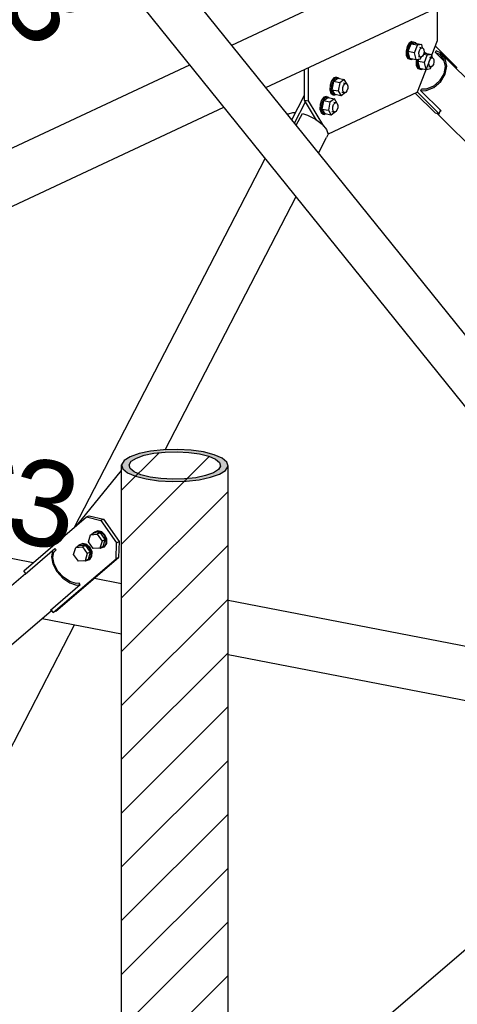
# Model space of a CAD drawing. Header units: millimetres. Extents: x 0 to 142951, y 0 to 27942.
# Tile 21 of 70: x 42124 to 42855, y 7581 to 9224. Entities that reach past the tile are written whole.
import ezdxf

# ---------------------------------------------------------------- set-up
doc = ezdxf.new("R2010")
doc.units = ezdxf.units.MM
doc.styles.add('Arial', font='ARIAL.TTF', dxfattribs={"height": 0.2})

# ---------------------------------------------------------------- blocks, each defined once
blk = doc.blocks.new('Part-65828 - 51816')
at = {"color": 7}
for p, q in [((41385.7, 8465.5), (42147, 8318.3)), ((42472.2, 8255.3), (43198.4, 8114.9)), ((42161.8, 8224.9), (42294.6, 8199.2)), ((42472.2, 8164.9), (45406.1, 7597.4))]:
    blk.add_line(p, q, dxfattribs=at)
blk = doc.blocks.new('Part-65739 - 51816')
at = {"color": 7}
for p, q in [((42133.3, 8299.1), (42183.3, 8341.8)), ((42179.3, 8337.9), (42177.3, 8328)), ((42183.3, 8341.8), (42179.3, 8337.9)), ((42179.6, 8326.9), (42181.5, 8335.9)), ((42181.5, 8335.9), (42185.1, 8339.4)), ((42185.1, 8339.4), (42183.3, 8341.8)), ((42177.3, 8328), (42179.9, 8316)), ((42182, 8315.7), (42179.6, 8326.9)), ((40277.3, 6714.1), (42134.3, 8300.1)), ((42133.3, 8299.1), (42134.3, 8300.1)), ((42179.9, 8316), (42186.6, 8303.4)), ((42188.2, 8304.2), (42182, 8315.7)), ((42186.6, 8303.4), (42196.5, 8292.3)), ((42197.3, 8294), (42188.2, 8304.2)), ((42196.5, 8292.3), (42208, 8284.4)), ((42207.9, 8286.7), (42197.3, 8294)), ((42218.4, 8283.4), (42207.9, 8286.7)), ((42208, 8284.4), (42219.4, 8280.8)), ((42223.9, 8284.2), (42218.4, 8283.4)), ((42225.6, 8281.7), (42223.9, 8284.2)), ((42175.6, 8239), (42225.6, 8281.7)), ((42219.4, 8280.8), (42225.6, 8281.7)), ((40320.7, 6652.4), (42177.7, 8238.4)), ((42175.6, 8239), (42177.1, 8239.2))]:
    blk.add_line(p, q, dxfattribs=at)
blk = doc.blocks.new('Part-80270 - 51816')
at = {"color": 7}
for p, q in [((42131.1, 8304.7), (42236.1, 8394.4)), ((42236.1, 8394.4), (42240.4, 8396.4)), ((42236.1, 8394.4), (42259.9, 8388.7)), ((42240.4, 8396.4), (42264.2, 8390.7)), ((42264.2, 8390.7), (42259.9, 8388.7)), ((42259.9, 8388.7), (42286.1, 8351.4)), ((42264.2, 8390.7), (42290.4, 8353.4)), ((42285.2, 8324.6), (42286.1, 8351.4)), ((42286.1, 8351.4), (42290.4, 8353.4)), ((42290.4, 8353.4), (42289.5, 8326.7)), ((42180.1, 8234.9), (42285.2, 8324.6)), ((42184.5, 8237), (42289.5, 8326.7)), ((42289.5, 8326.7), (42285.2, 8324.6)), ((42134.4, 8300), (42131.1, 8304.7)), ((42180.1, 8234.9), (42176.7, 8239.9)), ((42184.5, 8237), (42180.1, 8234.9))]:
    blk.add_line(p, q, dxfattribs=at)
blk = doc.blocks.new('Part-65847 - 51816')
at = {"color": 7}
for p, q in [((42535.4, 9111.3), (44228.6, 9902.8)), ((42478.5, 9181.9), (42600, 9238.7)), ((41246.1, 8605.7), (42408.5, 9149.2)), ((41232.1, 8501.9), (42465.4, 9078.6))]:
    blk.add_line(p, q, dxfattribs=at)
blk = doc.blocks.new('Part-65897 - 51816')
at = {"color": 7}
for p, q in [((43241.2, 8235.4), (41283, 10665.5)), ((43181.4, 8190.1), (41223.2, 10620.1))]:
    blk.add_line(p, q, dxfattribs=at)
blk = doc.blocks.new('Part-65900 - 51816')
at = {"color": 7}
blk.add_line((42472.2, 7333.9), (43138.4, 7902.9), dxfattribs=at)
blk = doc.blocks.new('Part-65986 - 51816')
at = {"color": 7}
for p, q in [((42818.8, 9169.6), (42819.8, 9172.3)), ((42827.2, 9169), (42819.8, 9172.3)), ((42832.7, 9155.7), (42818.8, 9169.6)), ((42818.8, 9169.6), (42825.3, 9166.7)), ((42825.3, 9166.7), (42832.2, 9158.1)), ((42827.2, 9169), (43654.4, 8343.7)), ((42834.7, 9159.6), (42827.2, 9169)), ((42832.2, 9158.1), (42834.7, 9146.6)), ((42837.4, 9147.2), (42834.7, 9159.6)), ((42834.7, 9146.6), (42832.3, 9134.2)), ((42834.8, 9133.7), (42837.4, 9147.2)), ((42825.4, 9122.6), (42815.1, 9113.7)), ((42832.3, 9134.2), (42825.4, 9122.6)), ((42827.3, 9121.2), (42834.8, 9133.7)), ((42794.2, 9105.9), (42795.2, 9108.6)), ((42794.2, 9105.9), (42802.9, 9106.1)), ((42827.9, 9072.3), (42794.2, 9105.9)), ((42802.9, 9108.7), (42795.2, 9108.6)), ((42815.1, 9113.7), (42802.9, 9108.7)), ((42802.9, 9106.1), (42816.1, 9111.4)), ((42816.1, 9111.4), (42827.3, 9121.2)), ((42821.1, 9068.2), (43596.7, 8294.4)), ((42826.4, 9072.3), (42827.9, 9072.3)), ((43707.8, 8290.5), (44048.6, 7950.4)), ((43650.1, 8241.2), (43915.7, 7976.1)), ((44028.2, 7863.9), (44164.8, 7727.7)), ((44161.1, 7838.2), (44240, 7759.5)), ((44240, 7759.5), (44247.5, 7750.1)), ((44247.5, 7750.1), (44250.2, 7737.7)), ((44164.9, 7731.7), (44165.9, 7730.6)), ((44168.7, 7730), (44164.9, 7731.7)), ((44173.3, 7730.1), (44168.7, 7730)), ((44173.3, 7730.1), (44207, 7696.4)), ((44250.2, 7737.7), (44247.6, 7724.2)), ((44240.1, 7711.7), (44228.9, 7702)), ((44247.6, 7724.2), (44240.1, 7711.7)), ((44215.7, 7696.6), (44207, 7696.4)), ((44228.9, 7702), (44215.7, 7696.6))]:
    blk.add_line(p, q, dxfattribs=at)
blk = doc.blocks.new('Part-65987 - 51816')
at = {"color": 7}
for p, q in [((42572.2, 9065.7), (42573, 9067.1)), ((42573, 9067.1), (42580.5, 9069.8)), ((42580.5, 9069.8), (42585.1, 9069.6)), ((42586.2, 9048.3), (42596.3, 9067.8)), ((42596.3, 9067.8), (42605, 9065.1)), ((42605, 9065.1), (42618.2, 9058.4)), ((42618.2, 9058.4), (42629.4, 9050)), ((42629.4, 9050), (42636.9, 9041.2)), ((42636.9, 9041.2), (42639.5, 9033.3)), ((42623.5, 9001.9), (42636.8, 9027.6)), ((42639.5, 9033.3), (42636.8, 9027.6)), ((42216, 8377.2), (42534.5, 8992.8)), ((42367.2, 8506.6), (42585.9, 8929.1)), ((41249.6, 6346.6), (42216.1, 8214.4))]:
    blk.add_line(p, q, dxfattribs=at)
blk = doc.blocks.new('Part-66018 - 51816')
at = {"color": 7}
for p, q in [((42821.2, 9244.9), (42821.2, 9189.2)), ((42821.2, 9189.2), (42788, 9103.3)), ((42600, 9090.3), (42600, 9141.5)), ((42606.7, 9089), (42606.7, 9144.6)), ((42620.1, 9057), (42600, 9090.3)), ((42600, 9090.3), (42606.7, 9089)), ((42632.4, 9046.5), (42606.7, 9089)), ((42639.9, 9034.1), (42788, 9103.3)), ((42639.9, 9034.1), (42638.5, 9036.4)), ((42639.2, 9034.2), (42639.9, 9034.1))]:
    blk.add_line(p, q, dxfattribs=at)
blk = doc.blocks.new('Bolt-66024 - 51816')
at = {"color": 7}
for p, q in [((42645.2, 9122.3), (42642.7, 9115.2)), ((42649, 9127.2), (42645.2, 9122.3)), ((42645.3, 9114.7), (42647.7, 9121.9)), ((42647.7, 9121.9), (42651.5, 9126.7)), ((42648.1, 9121.2), (42655.5, 9126.9)), ((42653.2, 9128.5), (42649, 9127.2)), ((42651.5, 9126.7), (42655.7, 9128)), ((42653.2, 9128.5), (42655.7, 9128)), ((42655.5, 9126.9), (42666.4, 9124.8)), ((42655.7, 9128), (42657.7, 9126.5)), ((42666.4, 9124.8), (42659, 9119.1)), ((42671.1, 9116.9), (42666.4, 9124.8)), ((42642.7, 9115.2), (42642.4, 9107.6)), ((42642.4, 9107.6), (42644.1, 9101.7)), ((42644.9, 9107.1), (42645.3, 9114.7)), ((42646.6, 9101.2), (42644.9, 9107.1)), ((42648.1, 9121.2), (42645.5, 9107.6)), ((42645.5, 9107.6), (42656.4, 9105.5)), ((42645.5, 9107.6), (42650.3, 9099.7)), ((42659, 9119.1), (42648.1, 9121.2)), ((42659, 9119.1), (42656.4, 9105.5)), ((42656.4, 9105.5), (42661.2, 9097.6)), ((42663.7, 9107.1), (42664, 9111.1)), ((42664.7, 9103.9), (42663.7, 9107.1)), ((42664, 9111.1), (42665.2, 9114.9)), ((42665.2, 9114.9), (42667.3, 9117.5)), ((42665.3, 9119), (42669.5, 9118.2)), ((42667.3, 9117.5), (42669.5, 9118.2)), ((42670.8, 9105.8), (42668.7, 9103.2)), ((42669.5, 9118.2), (42671.3, 9116.8)), ((42672.1, 9109.6), (42670.8, 9105.8)), ((42671.3, 9116.8), (42672.3, 9113.6)), ((42672.3, 9113.6), (42672.1, 9109.6)), ((42628.5, 9090.2), (42626.1, 9083)), ((42632.3, 9095.1), (42628.5, 9090.2)), ((42628.6, 9082.5), (42631, 9089.7)), ((42631.4, 9089), (42628.8, 9075.4)), ((42631, 9089.7), (42634.9, 9094.6)), ((42631.4, 9089), (42638.8, 9094.7)), ((42642.4, 9086.9), (42631.4, 9089)), ((42636.5, 9096.3), (42632.3, 9095.1)), ((42634.9, 9094.6), (42639, 9095.9)), ((42636.5, 9096.3), (42639, 9095.9)), ((42638.8, 9094.7), (42649.8, 9092.6)), ((42639, 9095.9), (42641, 9094.3)), ((42649.8, 9092.6), (42642.4, 9086.9)), ((42644.1, 9101.7), (42647.5, 9099)), ((42650.1, 9098.5), (42646.6, 9101.2)), ((42647.5, 9099), (42650.1, 9098.5)), ((42654.5, 9084.8), (42649.8, 9092.6)), ((42652.4, 9099.3), (42650.1, 9098.5)), ((42661.2, 9097.6), (42650.3, 9099.7)), ((42668.4, 9103.1), (42661.2, 9097.6)), ((42662.3, 9103.3), (42666.5, 9102.5)), ((42666.5, 9102.5), (42664.7, 9103.9)), ((42668.7, 9103.2), (42666.5, 9102.5)), ((42626.1, 9083), (42625.7, 9075.4)), ((42625.7, 9075.4), (42627.5, 9069.5)), ((42628.2, 9075), (42628.6, 9082.5)), ((42630, 9069.1), (42628.2, 9075)), ((42628.8, 9075.4), (42639.8, 9073.3)), ((42628.8, 9075.4), (42633.6, 9067.5)), ((42642.4, 9086.9), (42639.8, 9073.3)), ((42639.8, 9073.3), (42644.6, 9065.4)), ((42647.1, 9074.9), (42647.3, 9078.9)), ((42648, 9071.8), (42647.1, 9074.9)), ((42647.3, 9078.9), (42648.6, 9082.8)), ((42648.6, 9082.8), (42650.6, 9085.4)), ((42648.7, 9086.9), (42652.9, 9086)), ((42650.6, 9085.4), (42652.9, 9086)), ((42654.1, 9073.6), (42652.1, 9071)), ((42652.9, 9086), (42654.7, 9084.6)), ((42655.4, 9077.4), (42654.1, 9073.6)), ((42654.7, 9084.6), (42655.6, 9081.5)), ((42655.6, 9081.5), (42655.4, 9077.4)), ((42627.5, 9069.5), (42630.9, 9066.9)), ((42633.4, 9066.4), (42630, 9069.1)), ((42630.9, 9066.9), (42633.4, 9066.4)), ((42635.8, 9067.1), (42633.4, 9066.4)), ((42644.6, 9065.4), (42633.6, 9067.5)), ((42651.7, 9070.9), (42644.6, 9065.4)), ((42645.7, 9071.1), (42649.9, 9070.3)), ((42649.9, 9070.3), (42648, 9071.8)), ((42652.1, 9071), (42649.9, 9070.3))]:
    blk.add_line(p, q, dxfattribs=at)
blk = doc.blocks.new('Bolt-66026 - 51816')
at = {"color": 7}
for p, q in [((42778.9, 9188), (42774.7, 9185.3)), ((42777.3, 9184.9), (42781.4, 9187.5)), ((42778.9, 9188), (42781.4, 9187.5)), ((42781.4, 9187.5), (42785.3, 9186.2)), ((42771.3, 9179.5), (42769.5, 9171.9)), ((42769.5, 9171.9), (42769.9, 9164.7)), ((42774.7, 9185.3), (42771.3, 9179.5)), ((42772.1, 9171.4), (42773.8, 9179)), ((42772.5, 9164.2), (42772.1, 9171.4)), ((42777.5, 9183.9), (42772.7, 9171.5)), ((42783.6, 9169.4), (42772.7, 9171.5)), ((42772.7, 9171.5), (42775.3, 9160.3)), ((42773.8, 9179), (42777.3, 9184.9)), ((42784.9, 9185.1), (42777.5, 9183.9)), ((42788.4, 9181.8), (42777.5, 9183.9)), ((42783.6, 9169.4), (42788.4, 9181.8)), ((42784.9, 9185.1), (42795.8, 9183)), ((42785.3, 9186.2), (42785.9, 9185)), ((42795.8, 9183), (42788.4, 9181.8)), ((42790.9, 9169.1), (42791.9, 9173.1)), ((42791.7, 9178.5), (42795.9, 9177.7)), ((42791.9, 9173.1), (42793.7, 9176.3)), ((42793.7, 9176.3), (42795.9, 9177.7)), ((42797.1, 9177.3), (42795.8, 9183)), ((42795.9, 9177.7), (42798, 9177)), ((42798, 9177), (42799.3, 9174.4)), ((42799.3, 9174.4), (42799.5, 9170.5)), ((42769.9, 9164.7), (42772.4, 9159.8)), ((42772.4, 9159.8), (42776.2, 9158.5)), ((42774.9, 9159.3), (42772.5, 9164.2)), ((42778.7, 9158), (42774.9, 9159.3)), ((42775.3, 9160.3), (42786.2, 9158.2)), ((42776.2, 9158.5), (42778.7, 9158)), ((42778.7, 9158), (42780.7, 9159.3)), ((42786.2, 9158.2), (42783.6, 9169.4)), ((42786.2, 9158.2), (42793.6, 9159.4)), ((42786.9, 9158.3), (42786.2, 9155.3)), ((42786.2, 9155.3), (42786.6, 9148.1)), ((42788.7, 9154.8), (42789.6, 9158.8)), ((42789.1, 9147.6), (42788.7, 9154.8)), ((42790.9, 9159), (42789.3, 9154.9)), ((42800.3, 9152.8), (42789.3, 9154.9)), ((42789.3, 9154.9), (42791.9, 9143.7)), ((42790.3, 9162.8), (42794.5, 9162)), ((42791.1, 9165.3), (42790.9, 9169.1)), ((42792.4, 9162.7), (42791.1, 9165.3)), ((42794.5, 9162), (42792.4, 9162.7)), ((42793.6, 9159.4), (42794.6, 9162)), ((42796.7, 9163.4), (42794.5, 9162)), ((42798.5, 9166.5), (42796.7, 9163.4)), ((42799.5, 9170.5), (42798.5, 9166.5)), ((42805, 9165.2), (42798.5, 9166.5)), ((42798.9, 9168.1), (42801.5, 9168.5)), ((42799.4, 9170.4), (42801.9, 9169.6)), ((42800.3, 9152.8), (42805, 9165.2)), ((42801.5, 9168.5), (42812.4, 9166.4)), ((42801.9, 9169.6), (42802.5, 9168.4)), ((42812.4, 9166.4), (42805, 9165.2)), ((42807.6, 9152.5), (42808.5, 9156.5)), ((42808.4, 9161.9), (42812.6, 9161.1)), ((42808.5, 9156.5), (42810.3, 9159.7)), ((42810.3, 9159.7), (42812.6, 9161.1)), ((42813.8, 9160.7), (42812.4, 9166.4)), ((42812.6, 9161.1), (42814.6, 9160.4)), ((42814.6, 9160.4), (42815.9, 9157.8)), ((42815.9, 9157.8), (42816.1, 9153.9)), ((42786.6, 9148.1), (42789, 9143.2)), ((42789, 9143.2), (42792.8, 9141.9)), ((42791.5, 9142.7), (42789.1, 9147.6)), ((42795.3, 9141.4), (42791.5, 9142.7)), ((42791.9, 9143.7), (42802.9, 9141.6)), ((42792.8, 9141.9), (42795.3, 9141.4)), ((42795.3, 9141.4), (42797.4, 9142.7)), ((42802.9, 9141.6), (42800.3, 9152.8)), ((42802.9, 9141.6), (42810.2, 9142.8)), ((42806.9, 9146.2), (42811.1, 9145.4)), ((42807.8, 9148.7), (42807.6, 9152.5)), ((42809.1, 9146.1), (42807.8, 9148.7)), ((42811.1, 9145.4), (42809.1, 9146.1)), ((42810.2, 9142.8), (42811.2, 9145.4)), ((42813.3, 9146.8), (42811.1, 9145.4)), ((42815.2, 9149.9), (42813.3, 9146.8)), ((42816.1, 9153.9), (42815.2, 9149.9))]:
    blk.add_line(p, q, dxfattribs=at)
blk = doc.blocks.new('Part-79890 - 51816')
at = {"color": 7}
for p, q in [((42219.5, 8380.2), (42294.6, 8472.2)), ((42249.2, 8292.2), (42294.6, 8283.5))]:
    blk.add_line(p, q, dxfattribs=at)
blk = doc.blocks.new('Bolt-79894 - 51816')
at = {"color": 7}
for p, q in [((42248, 8367.4), (42242.6, 8364.8)), ((42246.3, 8366.5), (42247.4, 8368.3)), ((42247.4, 8368.3), (42253.1, 8370.6)), ((42247.4, 8368.3), (42249, 8369)), ((42259.4, 8368.1), (42248, 8367.4)), ((42254.8, 8371.4), (42249, 8369)), ((42253.1, 8370.6), (42259.7, 8369.1)), ((42259.4, 8368.1), (42254, 8365.5)), ((42261.3, 8369.8), (42254.8, 8371.4)), ((42267.3, 8356.8), (42259.4, 8368.1)), ((42259.7, 8369.1), (42265.2, 8364)), ((42266.8, 8364.8), (42261.3, 8369.8)), ((42222.6, 8347.2), (42228.4, 8349.5)), ((42230, 8350.3), (42224.3, 8347.9)), ((42228.4, 8349.5), (42234.9, 8347.9)), ((42236.6, 8348.7), (42230, 8350.3)), ((42239.1, 8352.9), (42242.6, 8364.8)), ((42247, 8341.6), (42239.1, 8352.9)), ((42242.6, 8364.8), (42254, 8365.5)), ((42254, 8365.5), (42261.9, 8354.3)), ((42261.9, 8354.3), (42258.4, 8342.3)), ((42267.3, 8356.8), (42261.9, 8354.3)), ((42263.8, 8344.9), (42267.3, 8356.8)), ((42268, 8349.5), (42264.5, 8343.9)), ((42265.2, 8364), (42268.2, 8356.9)), ((42266.1, 8344.7), (42269.6, 8350.3)), ((42269.8, 8357.6), (42266.8, 8364.8)), ((42268.2, 8356.9), (42268, 8349.5)), ((42269.6, 8350.3), (42269.8, 8357.6)), ((42214.4, 8331.8), (42217.9, 8343.7)), ((42223.3, 8346.2), (42217.9, 8343.7)), ((42217.9, 8343.7), (42229.3, 8344.4)), ((42221.6, 8345.4), (42222.6, 8347.2)), ((42222.6, 8347.2), (42224.3, 8347.9)), ((42234.7, 8347), (42223.3, 8346.2)), ((42234.7, 8347), (42229.3, 8344.4)), ((42229.3, 8344.4), (42237.2, 8333.2)), ((42237.2, 8333.2), (42233.7, 8321.2)), ((42242.6, 8335.7), (42234.7, 8347)), ((42234.9, 8347.9), (42240.5, 8342.9)), ((42242.1, 8343.7), (42236.6, 8348.7)), ((42242.6, 8335.7), (42237.2, 8333.2)), ((42239.1, 8323.8), (42242.6, 8335.7)), ((42240.5, 8342.9), (42243.5, 8335.8)), ((42245.1, 8336.5), (42242.1, 8343.7)), ((42243.5, 8335.8), (42243.3, 8328.4)), ((42244.9, 8329.2), (42245.1, 8336.5)), ((42258.4, 8342.3), (42247, 8341.6)), ((42258.7, 8341.6), (42256.2, 8342.2)), ((42263.8, 8344.9), (42258.4, 8342.3)), ((42264.5, 8343.9), (42258.7, 8341.6)), ((42264.5, 8343.9), (42266.1, 8344.7)), ((42222.3, 8320.5), (42214.4, 8331.8)), ((42233.7, 8321.2), (42222.3, 8320.5)), ((42234, 8320.5), (42231.5, 8321.1)), ((42239.1, 8323.8), (42233.7, 8321.2)), ((42239.8, 8322.8), (42234, 8320.5)), ((42243.3, 8328.4), (42239.8, 8322.8)), ((42239.8, 8322.8), (42241.4, 8323.6)), ((42241.4, 8323.6), (42244.9, 8329.2))]:
    blk.add_line(p, q, dxfattribs=at)
blk = doc.blocks.new('Part-80299 - 51816')
at = {"color": 7}
for p, q in [((42578.8, 9057.5), (42600, 9098.4)), ((42583.3, 9051.9), (42601.7, 9087.4))]:
    blk.add_line(p, q, dxfattribs=at)
blk = doc.blocks.new('Part-80300 - 51816')
at = {"color": 7}
for p, q in [((42817.9, 9180.8), (42854.3, 9144.5)), ((42853.6, 9142.7), (42854.3, 9144.5)), ((42784.8, 9101.8), (42817.9, 9068.9)), ((42788.2, 9103.9), (42824.6, 9067.6)), ((42824.6, 9067.6), (42826.8, 9073.4)), ((42817.9, 9068.9), (42824.6, 9067.6))]:
    blk.add_line(p, q, dxfattribs=at)
blk = doc.blocks.new('Mark-67803 - 51816')
at = {"color": 30, "style": 'Arial'}
blk.add_text('CHS88.9*3', height=143.26, rotation=349.0508, dxfattribs=at).set_placement((41222.8, 8526.6))
blk = doc.blocks.new('Mark-67845 - 51816')
at = {"color": 30, "style": 'Arial'}
blk.add_text('CHS76.1*3', height=143.26, rotation=308.8635, dxfattribs=at).set_placement((41525.6, 9946.9))

msp = doc.modelspace()

# ---------------------------------------------------------------- hatches: boundary and pattern name
h = msp.add_hatch(color=6)
h.paths.add_polyline_path([(42458.2, 8465.9), (42468.1, 8472.2), (42472.2, 8479.1), (42470.3, 8486.1), (42462.5, 8492.6), (42449.2, 8498.4), (42431.5, 8502.9), (42410.5, 8505.8), (42387.7, 8507.1), (42364.6, 8506.5), (42342.7, 8504.2), (42323.7, 8500.2), (42308.7, 8494.9), (42298.8, 8488.5), (42294.6, 8481.7), (42296.5, 8474.7), (42304.4, 8468.1), (42317.6, 8462.4), (42335.3, 8457.9), (42356.3, 8454.9), (42379.2, 8453.7), (42402.3, 8454.3), (42424.1, 8456.6), (42443.2, 8460.6)])
h.paths.add_polyline_path([(42418.4, 8460), (42399.6, 8457.9), (42379.8, 8457.4), (42360.1, 8458.5), (42342.1, 8461.1), (42326.9, 8464.9), (42315.5, 8469.9), (42308.8, 8475.5), (42307.1, 8481.5), (42310.7, 8487.4), (42319.2, 8492.8), (42332.1, 8497.4), (42348.4, 8500.8), (42367.2, 8502.8), (42387.1, 8503.3), (42406.7, 8502.3), (42424.8, 8499.7), (42440, 8495.8), (42451.3, 8490.9), (42458.1, 8485.3), (42459.7, 8479.3), (42456.2, 8473.4), (42447.7, 8468), (42434.8, 8463.4)])
h = msp.add_hatch()
h.set_pattern_fill('ANSI31', color=96, scale=20, style=0)
h.paths.add_polyline_path([(42379.1, 6103.6), (42385.1, 6103.7), (42402.3, 6104.2), (42402.4, 6104.2), (42424.1, 6106.5), (42424.4, 6106.5), (42443.2, 6110.5), (42443.5, 6110.5), (42448.2, 6112.2), (42451.3, 6112.9), (42454.4, 6113.5), (42458.1, 6113.7), (42459.7, 6113.8), (42461.9, 6113.9), (42463.9, 6113.7), (42463.9, 6118), (42465.5, 6120.3), (42468.1, 6121.9), (42468.6, 6122.2), (42472.2, 6128.3), (42472.2, 8479.1), (42468.1, 8472.2), (42459.7, 8466.9), (42459.7, 8479.3), (42458.1, 8485.3), (42451.3, 8490.9), (42440, 8495.8), (42424.8, 8499.7), (42406.7, 8502.3), (42387.1, 8503.3), (42367.2, 8502.8), (42348.4, 8500.8), (42332.1, 8497.4), (42319.2, 8492.8), (42310.7, 8487.4), (42307.1, 8481.5), (42307.1, 8467), (42304.4, 8468.1), (42296.5, 8474.7), (42294.6, 8481.7), (42294.6, 6129.9), (42296.1, 6124.7), (42296.5, 6124.3), (42303.9, 6118.1), (42304.4, 6117.9), (42310.7, 6115.2), (42317.2, 6112.4), (42319.2, 6111.9), (42332.1, 6108.6), (42335.1, 6107.8), (42348.4, 6105.9), (42356.2, 6104.8), (42367.2, 6104.2)])

# ---------------------------------------------------------------- linework, layer by layer
for p, q in [((42323.7, 8500.2), (42308.7, 8494.9)), ((42319.2, 8492.8), (42332.1, 8497.4)), ((42342.7, 8504.2), (42323.7, 8500.2)), ((42332.1, 8497.4), (42348.4, 8500.8)), ((42364.6, 8506.5), (42342.7, 8504.2)), ((42348.4, 8500.8), (42367.2, 8502.8)), ((42387.7, 8507.1), (42364.6, 8506.5)), ((42367.2, 8502.8), (42387.1, 8503.3)), ((42387.1, 8503.3), (42406.7, 8502.3)), ((42410.5, 8505.8), (42387.7, 8507.1)), ((42406.7, 8502.3), (42424.8, 8499.7)), ((42431.5, 8502.9), (42410.5, 8505.8)), ((42424.8, 8499.7), (42440, 8495.8)), ((42449.2, 8498.4), (42431.5, 8502.9)), ((42462.5, 8492.6), (42449.2, 8498.4)), ((42298.8, 8488.5), (42294.6, 8481.7)), ((42294.6, 8481.7), (42296.5, 8474.7)), ((42308.7, 8494.9), (42298.8, 8488.5)), ((42307.1, 8481.5), (42310.7, 8487.4)), ((42308.8, 8475.5), (42307.1, 8481.5)), ((42310.7, 8487.4), (42319.2, 8492.8)), ((42440, 8495.8), (42451.3, 8490.9)), ((42451.3, 8490.9), (42458.1, 8485.3)), ((42458.1, 8485.3), (42459.7, 8479.3)), ((42470.3, 8486.1), (42462.5, 8492.6)), ((42472.2, 8479.1), (42470.3, 8486.1)), ((42296.5, 8474.7), (42304.4, 8468.1)), ((42304.4, 8468.1), (42317.6, 8462.4)), ((42315.5, 8469.9), (42308.8, 8475.5)), ((42326.9, 8464.9), (42315.5, 8469.9)), ((42342.1, 8461.1), (42326.9, 8464.9)), ((42447.7, 8468), (42434.8, 8463.4)), ((42443.2, 8460.6), (42458.2, 8465.9)), ((42456.2, 8473.4), (42447.7, 8468)), ((42459.7, 8479.3), (42456.2, 8473.4)), ((42458.2, 8465.9), (42468.1, 8472.2)), ((42468.1, 8472.2), (42472.2, 8479.1)), ((42317.6, 8462.4), (42335.3, 8457.9)), ((42335.3, 8457.9), (42356.3, 8454.9)), ((42360.1, 8458.5), (42342.1, 8461.1)), ((42356.3, 8454.9), (42379.2, 8453.7)), ((42379.8, 8457.4), (42360.1, 8458.5)), ((42379.2, 8453.7), (42402.3, 8454.3)), ((42399.6, 8457.9), (42379.8, 8457.4)), ((42418.4, 8460), (42399.6, 8457.9)), ((42402.3, 8454.3), (42424.1, 8456.6)), ((42434.8, 8463.4), (42418.4, 8460)), ((42424.1, 8456.6), (42443.2, 8460.6))]:
    msp.add_line(p, q)
at = {"color": 96}
for p, q in [((42294.6, 6129.9), (42294.6, 8481.7)), ((42472.2, 6128.3), (42472.2, 8479.1))]:
    msp.add_line(p, q, dxfattribs=at)

# ---------------------------------------------------------------- block references
for name in ['Part-65897 - 51816', 'Mark-67845 - 51816', 'Part-65847 - 51816', 'Part-66018 - 51816', 'Bolt-66026 - 51816', 'Part-80300 - 51816', 'Part-65986 - 51816', 'Bolt-66024 - 51816', 'Part-80299 - 51816', 'Part-65987 - 51816', 'Mark-67803 - 51816', 'Part-65828 - 51816', 'Part-79890 - 51816', 'Part-80270 - 51816', 'Bolt-79894 - 51816', 'Part-65739 - 51816', 'Part-65900 - 51816']:
    msp.add_blockref(name, (0, 0))

doc.saveas('drawing.dxf')
